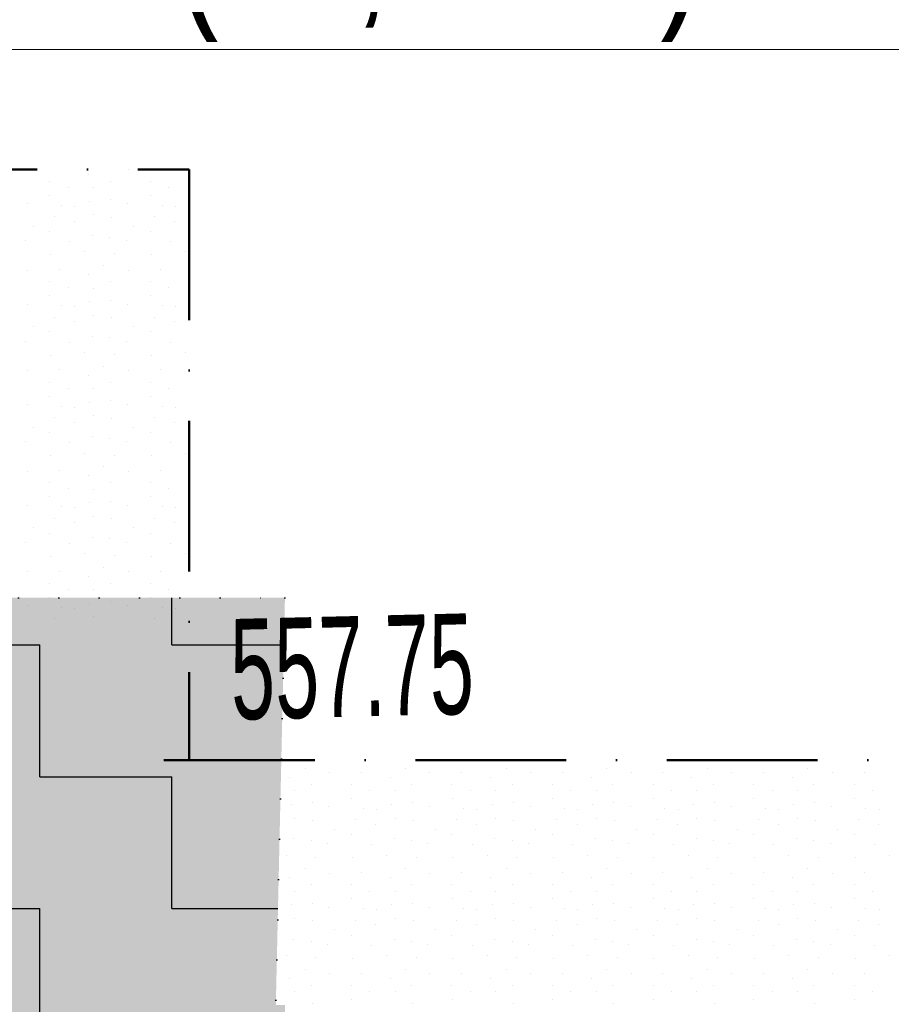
# Model space of a CAD drawing. Header units: millimetres. Extents: x -211955 to 157391, y -241491 to 94238.
# Tile 115 of 138: x 16760 to 18494, y -45078 to -43119. Entities that reach past the tile are written whole.
import ezdxf

# ---------------------------------------------------------------- set-up
doc = ezdxf.new("R2010")
doc.units = ezdxf.units.MM
doc.header["$PDMODE"] = 65
doc.linetypes.add('Cerchovana_1', pattern=[500, 300, -100, 0, -100])
doc.linetypes.add('Teckovana 0.5x_2', pattern=[80, 0, -80])
for name, color, linetype, lineweight in [('XR$1$PODKLAD_1', 7, 'Continuous', 25), ('XR$2$PŮDORYS 1.NP - STÁVAJÍCÍ_1', 7, 'Continuous', 25), ('XR$3$SITUACE - BOURÁNÍ_1', 7, 'Continuous', 25), ('XR$4$SITUACE - BOURÁNÍ - KOTY_1', 7, 'Continuous', 25)]:
    doc.layers.add(name, color=color, linetype=linetype, lineweight=lineweight)
doc.styles.add('ARIALNARROW', font='ARIALN.TTF')
doc.dimstyles.new('DIMSTYLE_4', dxfattribs={"dimtxt": 250, "dimasz": 300, "dimexe": 0, "dimexo": 0, "dimgap": 125, "dimtad": 2, "dimlfac": 0.001, "dimrnd": 0.05, "dimzin": 4, "dimdsep": 46, "dimtxsty": 'ARIALNARROW', "dimblk1": 'ALL_ML_STRICH', "dimblk2": 'ALL_ML_STRICH', "dimsah": 1, "dimcen": 0, "dimclrd": 6, "dimclre": 6, "dimclrt": 6, "dimadec": 0, "dimazin": 0, "dimtfac": 1, "dimtdec": 0, "dimtix": 1, "dimtmove": 2, "dimatfit": 3, "dimfxl": 0, "dimtzin": 0, "dimlwd": 0, "dimlwe": 18, "dimarcsym": 0})

# ---------------------------------------------------------------- blocks, each defined once
blk = doc.blocks.new('VZOR_0')
at = {"layer": 'XR$3$SITUACE - BOURÁNÍ_1', "color": 204, "linetype": 'Continuous', "lineweight": 13}
for p, q in [((16776.2, -43417.2), (16776.2, -43417.2)), ((16897.4, -43425.8), (16897.4, -43425.8)), ((16976.2, -43417.2), (16976.2, -43417.2)), ((16820, -43440), (16820, -43440)), ((16940, -43440), (16940, -43440)), ((17020, -43440), (17020, -43440)), ((16820.6, -43468), (16820.6, -43468)), ((16856.8, -43452.4), (16856.8, -43452.4)), ((16906.8, -43453), (16906.8, -43453)), ((17020.6, -43468), (17020.6, -43468)), ((17056.8, -43452.4), (17056.8, -43452.4)), ((16775.4, -43484.6), (16775.4, -43484.6)), ((16843.4, -43487.8), (16843.4, -43487.8)), ((16900, -43480), (16900, -43480)), ((16941.8, -43476.4), (16941.8, -43476.4)), ((16975.4, -43484.6), (16975.4, -43484.6)), ((17043.4, -43487.8), (17043.4, -43487.8)), ((16869.8, -43490), (16869.8, -43490)), ((16907, -43507), (16907, -43507)), ((17069.8, -43490), (17069.8, -43490)), ((16828.8, -43510.4), (16828.8, -43510.4)), ((16868.8, -43519.8), (16868.8, -43519.8)), ((16942.8, -43511.8), (16942.8, -43511.8)), ((17028.8, -43510.4), (17028.8, -43510.4)), ((17068.8, -43519.8), (17068.8, -43519.8)), ((16787, -43529.6), (16787, -43529.6)), ((16820, -43540), (16820, -43540)), ((16987, -43529.6), (16987, -43529.6)), ((17020, -43540), (17020, -43540)), ((16772, -43558.6), (16772, -43558.6)), ((16860, -43560), (16860, -43560)), ((16905.4, -43548.4), (16905.4, -43548.4)), ((16939.8, -43551.8), (16939.8, -43551.8)), ((16972, -43558.6), (16972, -43558.6)), ((17060, -43560), (17060, -43560)), ((16821.8, -43586), (16821.8, -43586)), ((16890.2, -43580.8), (16890.2, -43580.8)), ((16948.8, -43584.8), (16948.8, -43584.8)), ((17021.8, -43586), (17021.8, -43586)), ((17090.2, -43580.8), (17090.2, -43580.8)), ((16776.2, -43617.2), (16776.2, -43617.2)), ((16839.6, -43615.6), (16839.6, -43615.6)), ((16928, -43608.4), (16928, -43608.4)), ((16976.2, -43617.2), (16976.2, -43617.2)), ((17039.6, -43615.6), (17039.6, -43615.6)), ((16820, -43640), (16820, -43640)), ((16897.4, -43625.8), (16897.4, -43625.8)), ((16940, -43640), (16940, -43640)), ((17020, -43640), (17020, -43640)), ((16856.8, -43652.4), (16856.8, -43652.4)), ((16906.8, -43653), (16906.8, -43653)), ((17056.8, -43652.4), (17056.8, -43652.4)), ((16820.6, -43668), (16820.6, -43668)), ((16900, -43680), (16900, -43680)), ((16941.8, -43676.4), (16941.8, -43676.4)), ((17020.6, -43668), (17020.6, -43668)), ((16775.4, -43684.6), (16775.4, -43684.6)), ((16843.4, -43687.8), (16843.4, -43687.8)), ((16869.8, -43690), (16869.8, -43690)), ((16975.4, -43684.6), (16975.4, -43684.6)), ((17043.4, -43687.8), (17043.4, -43687.8)), ((17069.8, -43690), (17069.8, -43690)), ((16828.8, -43710.4), (16828.8, -43710.4)), ((16868.8, -43719.8), (16868.8, -43719.8)), ((16907, -43707), (16907, -43707)), ((16942.8, -43711.8), (16942.8, -43711.8)), ((17028.8, -43710.4), (17028.8, -43710.4)), ((17068.8, -43719.8), (17068.8, -43719.8)), ((16787, -43729.6), (16787, -43729.6)), ((16820, -43740), (16820, -43740)), ((16987, -43729.6), (16987, -43729.6)), ((17020, -43740), (17020, -43740)), ((16772, -43758.6), (16772, -43758.6)), ((16860, -43760), (16860, -43760)), ((16905.4, -43748.4), (16905.4, -43748.4)), ((16939.8, -43751.8), (16939.8, -43751.8)), ((16972, -43758.6), (16972, -43758.6)), ((17060, -43760), (17060, -43760)), ((16890.2, -43780.8), (16890.2, -43780.8)), ((17090.2, -43780.8), (17090.2, -43780.8)), ((16821.8, -43786), (16821.8, -43786)), ((16948.8, -43784.8), (16948.8, -43784.8)), ((17021.8, -43786), (17021.8, -43786)), ((16776.2, -43817.2), (16776.2, -43817.2)), ((16839.6, -43815.6), (16839.6, -43815.6)), ((16928, -43808.4), (16928, -43808.4)), ((16976.2, -43817.2), (16976.2, -43817.2)), ((17039.6, -43815.6), (17039.6, -43815.6)), ((16820, -43840), (16820, -43840)), ((16897.4, -43825.8), (16897.4, -43825.8)), ((16940, -43840), (16940, -43840)), ((17020, -43840), (17020, -43840)), ((16856.8, -43852.4), (16856.8, -43852.4)), ((16906.8, -43853), (16906.8, -43853)), ((17056.8, -43852.4), (17056.8, -43852.4)), ((16820.6, -43868), (16820.6, -43868)), ((16900, -43880), (16900, -43880)), ((16941.8, -43876.4), (16941.8, -43876.4)), ((17020.6, -43868), (17020.6, -43868)), ((16775.4, -43884.6), (16775.4, -43884.6)), ((16843.4, -43887.8), (16843.4, -43887.8)), ((16869.8, -43890), (16869.8, -43890)), ((16975.4, -43884.6), (16975.4, -43884.6)), ((17043.4, -43887.8), (17043.4, -43887.8)), ((17069.8, -43890), (17069.8, -43890)), ((16828.8, -43910.4), (16828.8, -43910.4)), ((16907, -43907), (16907, -43907)), ((16942.8, -43911.8), (16942.8, -43911.8)), ((17028.8, -43910.4), (17028.8, -43910.4)), ((16787, -43929.6), (16787, -43929.6)), ((16868.8, -43919.8), (16868.8, -43919.8)), ((16987, -43929.6), (16987, -43929.6)), ((17068.8, -43919.8), (17068.8, -43919.8)), ((16772, -43958.6), (16772, -43958.6)), ((16820, -43940), (16820, -43940)), ((16905.4, -43948.4), (16905.4, -43948.4)), ((16939.8, -43951.8), (16939.8, -43951.8)), ((16972, -43958.6), (16972, -43958.6)), ((17020, -43940), (17020, -43940)), ((16860, -43960), (16860, -43960)), ((17060, -43960), (17060, -43960)), ((16821.8, -43986), (16821.8, -43986)), ((16890.2, -43980.8), (16890.2, -43980.8)), ((16948.8, -43984.8), (16948.8, -43984.8)), ((17021.8, -43986), (17021.8, -43986)), ((17090.2, -43980.8), (17090.2, -43980.8)), ((16776.2, -44017.2), (16776.2, -44017.2)), ((16839.6, -44015.6), (16839.6, -44015.6)), ((16928, -44008.4), (16928, -44008.4)), ((16976.2, -44017.2), (16976.2, -44017.2)), ((17039.6, -44015.6), (17039.6, -44015.6)), ((16897.4, -44025.8), (16897.4, -44025.8)), ((16820, -44040), (16820, -44040)), ((16856.8, -44052.4), (16856.8, -44052.4)), ((16906.8, -44053), (16906.8, -44053)), ((16940, -44040), (16940, -44040)), ((17020, -44040), (17020, -44040)), ((17056.8, -44052.4), (17056.8, -44052.4)), ((16820.6, -44068), (16820.6, -44068)), ((17020.6, -44068), (17020.6, -44068)), ((16775.4, -44084.6), (16775.4, -44084.6)), ((16843.4, -44087.8), (16843.4, -44087.8)), ((16869.8, -44090), (16869.8, -44090)), ((16900, -44080), (16900, -44080)), ((16941.8, -44076.4), (16941.8, -44076.4)), ((16975.4, -44084.6), (16975.4, -44084.6)), ((17043.4, -44087.8), (17043.4, -44087.8)), ((17069.8, -44090), (17069.8, -44090)), ((16828.8, -44110.4), (16828.8, -44110.4)), ((16907, -44107), (16907, -44107)), ((16942.8, -44111.8), (16942.8, -44111.8)), ((17028.8, -44110.4), (17028.8, -44110.4)), ((16787, -44129.6), (16787, -44129.6)), ((16868.8, -44119.8), (16868.8, -44119.8)), ((16987, -44129.6), (16987, -44129.6)), ((17068.8, -44119.8), (17068.8, -44119.8)), ((16820, -44140), (16820, -44140)), ((16905.4, -44148.4), (16905.4, -44148.4)), ((16939.8, -44151.8), (16939.8, -44151.8)), ((17020, -44140), (17020, -44140)), ((16772, -44158.6), (16772, -44158.6)), ((16860, -44160), (16860, -44160)), ((16972, -44158.6), (16972, -44158.6)), ((17060, -44160), (17060, -44160)), ((16821.8, -44186), (16821.8, -44186)), ((16890.2, -44180.8), (16890.2, -44180.8)), ((16948.8, -44184.8), (16948.8, -44184.8)), ((17021.8, -44186), (17021.8, -44186)), ((17090.2, -44180.8), (17090.2, -44180.8)), ((16928, -44208.4), (16928, -44208.4)), ((16776.2, -44217.2), (16776.2, -44217.2)), ((16839.6, -44215.6), (16839.6, -44215.6)), ((16897.4, -44225.8), (16897.4, -44225.8)), ((16976.2, -44217.2), (16976.2, -44217.2)), ((17039.6, -44215.6), (17039.6, -44215.6)), ((16820, -44240), (16820, -44240)), ((16856.8, -44252.4), (16856.8, -44252.4)), ((16940, -44240), (16940, -44240)), ((17020, -44240), (17020, -44240)), ((17056.8, -44252.4), (17056.8, -44252.4)), ((16820.6, -44268), (16820.6, -44268)), ((16906.8, -44253), (16906.8, -44253)), ((17020.6, -44268), (17020.6, -44268)), ((16775.4, -44284.6), (16775.4, -44284.6)), ((16843.4, -44287.8), (16843.4, -44287.8)), ((16869.8, -44290), (16869.8, -44290)), ((16900, -44280), (16900, -44280)), ((16941.8, -44276.4), (16941.8, -44276.4)), ((16975.4, -44284.6), (16975.4, -44284.6)), ((17043.4, -44287.8), (17043.4, -44287.8)), ((17069.8, -44290), (17069.8, -44290)), ((16828.8, -44310.4), (16828.8, -44310.4)), ((16907, -44307), (16907, -44307)), ((17028.8, -44310.4), (17028.8, -44310.4)), ((17328, -44608.4), (17328, -44608.4)), ((17376.2, -44617.2), (17376.2, -44617.2)), ((17439.6, -44615.6), (17439.6, -44615.6)), ((17528, -44608.4), (17528, -44608.4)), ((17576.2, -44617.2), (17576.2, -44617.2)), ((17639.6, -44615.6), (17639.6, -44615.6)), ((17728, -44608.4), (17728, -44608.4)), ((17776.2, -44617.2), (17776.2, -44617.2)), ((17839.6, -44615.6), (17839.6, -44615.6)), ((17928, -44608.4), (17928, -44608.4)), ((17976.2, -44617.2), (17976.2, -44617.2)), ((18039.6, -44615.6), (18039.6, -44615.6)), ((18128, -44608.4), (18128, -44608.4)), ((18176.2, -44617.2), (18176.2, -44617.2)), ((18239.6, -44615.6), (18239.6, -44615.6)), ((18328, -44608.4), (18328, -44608.4)), ((18376.2, -44617.2), (18376.2, -44617.2)), ((18439.6, -44615.6), (18439.6, -44615.6)), ((17297.4, -44625.8), (17297.4, -44625.8)), ((17340, -44640), (17340, -44640)), ((17420, -44640), (17420, -44640)), ((17497.4, -44625.8), (17497.4, -44625.8)), ((17540, -44640), (17540, -44640)), ((17620, -44640), (17620, -44640)), ((17697.4, -44625.8), (17697.4, -44625.8)), ((17740, -44640), (17740, -44640)), ((17820, -44640), (17820, -44640)), ((17897.4, -44625.8), (17897.4, -44625.8)), ((17940, -44640), (17940, -44640)), ((18020, -44640), (18020, -44640)), ((18097.4, -44625.8), (18097.4, -44625.8)), ((18140, -44640), (18140, -44640)), ((18220, -44640), (18220, -44640)), ((18297.4, -44625.8), (18297.4, -44625.8)), ((18340, -44640), (18340, -44640)), ((18420, -44640), (18420, -44640)), ((17306.8, -44653), (17306.8, -44653)), ((17456.8, -44652.4), (17456.8, -44652.4)), ((17506.8, -44653), (17506.8, -44653)), ((17656.8, -44652.4), (17656.8, -44652.4)), ((17706.8, -44653), (17706.8, -44653)), ((17856.8, -44652.4), (17856.8, -44652.4)), ((17906.8, -44653), (17906.8, -44653)), ((18056.8, -44652.4), (18056.8, -44652.4)), ((18106.8, -44653), (18106.8, -44653)), ((18256.8, -44652.4), (18256.8, -44652.4)), ((18306.8, -44653), (18306.8, -44653)), ((18456.8, -44652.4), (18456.8, -44652.4)), ((17300, -44680), (17300, -44680)), ((17341.8, -44676.4), (17341.8, -44676.4)), ((17420.6, -44668), (17420.6, -44668)), ((17500, -44680), (17500, -44680)), ((17541.8, -44676.4), (17541.8, -44676.4)), ((17620.6, -44668), (17620.6, -44668)), ((17700, -44680), (17700, -44680)), ((17741.8, -44676.4), (17741.8, -44676.4)), ((17820.6, -44668), (17820.6, -44668)), ((17900, -44680), (17900, -44680)), ((17941.8, -44676.4), (17941.8, -44676.4)), ((18020.6, -44668), (18020.6, -44668)), ((18100, -44680), (18100, -44680)), ((18141.8, -44676.4), (18141.8, -44676.4)), ((18220.6, -44668), (18220.6, -44668)), ((18300, -44680), (18300, -44680)), ((18341.8, -44676.4), (18341.8, -44676.4)), ((18420.6, -44668), (18420.6, -44668)), ((17375.4, -44684.6), (17375.4, -44684.6)), ((17443.4, -44687.8), (17443.4, -44687.8)), ((17469.8, -44690), (17469.8, -44690)), ((17575.4, -44684.6), (17575.4, -44684.6)), ((17643.4, -44687.8), (17643.4, -44687.8)), ((17669.8, -44690), (17669.8, -44690)), ((17775.4, -44684.6), (17775.4, -44684.6)), ((17843.4, -44687.8), (17843.4, -44687.8)), ((17869.8, -44690), (17869.8, -44690)), ((17975.4, -44684.6), (17975.4, -44684.6)), ((18043.4, -44687.8), (18043.4, -44687.8)), ((18069.8, -44690), (18069.8, -44690)), ((18175.4, -44684.6), (18175.4, -44684.6)), ((18243.4, -44687.8), (18243.4, -44687.8)), ((18269.8, -44690), (18269.8, -44690)), ((18375.4, -44684.6), (18375.4, -44684.6)), ((18443.4, -44687.8), (18443.4, -44687.8)), ((18469.8, -44690), (18469.8, -44690)), ((17307, -44707), (17307, -44707)), ((17342.8, -44711.8), (17342.8, -44711.8)), ((17428.8, -44710.4), (17428.8, -44710.4)), ((17468.8, -44719.8), (17468.8, -44719.8)), ((17507, -44707), (17507, -44707)), ((17542.8, -44711.8), (17542.8, -44711.8)), ((17628.8, -44710.4), (17628.8, -44710.4)), ((17668.8, -44719.8), (17668.8, -44719.8)), ((17707, -44707), (17707, -44707)), ((17742.8, -44711.8), (17742.8, -44711.8)), ((17828.8, -44710.4), (17828.8, -44710.4)), ((17868.8, -44719.8), (17868.8, -44719.8)), ((17907, -44707), (17907, -44707)), ((17942.8, -44711.8), (17942.8, -44711.8)), ((18028.8, -44710.4), (18028.8, -44710.4)), ((18068.8, -44719.8), (18068.8, -44719.8)), ((18107, -44707), (18107, -44707)), ((18142.8, -44711.8), (18142.8, -44711.8)), ((18228.8, -44710.4), (18228.8, -44710.4)), ((18268.8, -44719.8), (18268.8, -44719.8)), ((18307, -44707), (18307, -44707)), ((18342.8, -44711.8), (18342.8, -44711.8)), ((18428.8, -44710.4), (18428.8, -44710.4)), ((18468.8, -44719.8), (18468.8, -44719.8)), ((17387, -44729.6), (17387, -44729.6)), ((17420, -44740), (17420, -44740)), ((17587, -44729.6), (17587, -44729.6)), ((17620, -44740), (17620, -44740)), ((17787, -44729.6), (17787, -44729.6)), ((17820, -44740), (17820, -44740)), ((17987, -44729.6), (17987, -44729.6)), ((18020, -44740), (18020, -44740)), ((18187, -44729.6), (18187, -44729.6)), ((18220, -44740), (18220, -44740)), ((18387, -44729.6), (18387, -44729.6)), ((18420, -44740), (18420, -44740)), ((17305.4, -44748.4), (17305.4, -44748.4)), ((17339.8, -44751.8), (17339.8, -44751.8)), ((17372, -44758.6), (17372, -44758.6)), ((17460, -44760), (17460, -44760)), ((17505.4, -44748.4), (17505.4, -44748.4)), ((17539.8, -44751.8), (17539.8, -44751.8)), ((17572, -44758.6), (17572, -44758.6)), ((17660, -44760), (17660, -44760)), ((17705.4, -44748.4), (17705.4, -44748.4)), ((17739.8, -44751.8), (17739.8, -44751.8)), ((17772, -44758.6), (17772, -44758.6)), ((17860, -44760), (17860, -44760)), ((17905.4, -44748.4), (17905.4, -44748.4)), ((17939.8, -44751.8), (17939.8, -44751.8)), ((17972, -44758.6), (17972, -44758.6)), ((18060, -44760), (18060, -44760)), ((18105.4, -44748.4), (18105.4, -44748.4)), ((18139.8, -44751.8), (18139.8, -44751.8)), ((18172, -44758.6), (18172, -44758.6)), ((18260, -44760), (18260, -44760)), ((18305.4, -44748.4), (18305.4, -44748.4)), ((18339.8, -44751.8), (18339.8, -44751.8)), ((18372, -44758.6), (18372, -44758.6)), ((18460, -44760), (18460, -44760)), ((17290.2, -44780.8), (17290.2, -44780.8)), ((17490.2, -44780.8), (17490.2, -44780.8)), ((17690.2, -44780.8), (17690.2, -44780.8)), ((17890.2, -44780.8), (17890.2, -44780.8)), ((18090.2, -44780.8), (18090.2, -44780.8)), ((18290.2, -44780.8), (18290.2, -44780.8)), ((18490.2, -44780.8), (18490.2, -44780.8)), ((17348.8, -44784.8), (17348.8, -44784.8)), ((17421.8, -44786), (17421.8, -44786)), ((17548.8, -44784.8), (17548.8, -44784.8)), ((17621.8, -44786), (17621.8, -44786)), ((17748.8, -44784.8), (17748.8, -44784.8)), ((17821.8, -44786), (17821.8, -44786)), ((17948.8, -44784.8), (17948.8, -44784.8)), ((18021.8, -44786), (18021.8, -44786)), ((18148.8, -44784.8), (18148.8, -44784.8)), ((18221.8, -44786), (18221.8, -44786)), ((18348.8, -44784.8), (18348.8, -44784.8)), ((18421.8, -44786), (18421.8, -44786)), ((17328, -44808.4), (17328, -44808.4)), ((17376.2, -44817.2), (17376.2, -44817.2)), ((17439.6, -44815.6), (17439.6, -44815.6)), ((17528, -44808.4), (17528, -44808.4)), ((17576.2, -44817.2), (17576.2, -44817.2)), ((17639.6, -44815.6), (17639.6, -44815.6)), ((17728, -44808.4), (17728, -44808.4)), ((17776.2, -44817.2), (17776.2, -44817.2)), ((17839.6, -44815.6), (17839.6, -44815.6)), ((17928, -44808.4), (17928, -44808.4)), ((17976.2, -44817.2), (17976.2, -44817.2)), ((18039.6, -44815.6), (18039.6, -44815.6)), ((18128, -44808.4), (18128, -44808.4)), ((18176.2, -44817.2), (18176.2, -44817.2)), ((18239.6, -44815.6), (18239.6, -44815.6)), ((18328, -44808.4), (18328, -44808.4)), ((18376.2, -44817.2), (18376.2, -44817.2)), ((18439.6, -44815.6), (18439.6, -44815.6)), ((17297.4, -44825.8), (17297.4, -44825.8)), ((17340, -44840), (17340, -44840)), ((17420, -44840), (17420, -44840)), ((17497.4, -44825.8), (17497.4, -44825.8)), ((17540, -44840), (17540, -44840)), ((17620, -44840), (17620, -44840)), ((17697.4, -44825.8), (17697.4, -44825.8)), ((17740, -44840), (17740, -44840)), ((17820, -44840), (17820, -44840)), ((17897.4, -44825.8), (17897.4, -44825.8)), ((17940, -44840), (17940, -44840)), ((18020, -44840), (18020, -44840)), ((18097.4, -44825.8), (18097.4, -44825.8)), ((18140, -44840), (18140, -44840)), ((18220, -44840), (18220, -44840)), ((18297.4, -44825.8), (18297.4, -44825.8)), ((18340, -44840), (18340, -44840)), ((18420, -44840), (18420, -44840)), ((17306.8, -44853), (17306.8, -44853)), ((17456.8, -44852.4), (17456.8, -44852.4)), ((17506.8, -44853), (17506.8, -44853)), ((17656.8, -44852.4), (17656.8, -44852.4)), ((17706.8, -44853), (17706.8, -44853)), ((17856.8, -44852.4), (17856.8, -44852.4)), ((17906.8, -44853), (17906.8, -44853)), ((18056.8, -44852.4), (18056.8, -44852.4)), ((18106.8, -44853), (18106.8, -44853)), ((18256.8, -44852.4), (18256.8, -44852.4)), ((18306.8, -44853), (18306.8, -44853)), ((18456.8, -44852.4), (18456.8, -44852.4)), ((17341.8, -44876.4), (17341.8, -44876.4)), ((17420.6, -44868), (17420.6, -44868)), ((17541.8, -44876.4), (17541.8, -44876.4)), ((17620.6, -44868), (17620.6, -44868)), ((17741.8, -44876.4), (17741.8, -44876.4)), ((17820.6, -44868), (17820.6, -44868)), ((17941.8, -44876.4), (17941.8, -44876.4)), ((18020.6, -44868), (18020.6, -44868)), ((18141.8, -44876.4), (18141.8, -44876.4)), ((18220.6, -44868), (18220.6, -44868)), ((18341.8, -44876.4), (18341.8, -44876.4)), ((18420.6, -44868), (18420.6, -44868)), ((17300, -44880), (17300, -44880)), ((17375.4, -44884.6), (17375.4, -44884.6)), ((17443.4, -44887.8), (17443.4, -44887.8)), ((17469.8, -44890), (17469.8, -44890)), ((17500, -44880), (17500, -44880)), ((17575.4, -44884.6), (17575.4, -44884.6)), ((17643.4, -44887.8), (17643.4, -44887.8)), ((17669.8, -44890), (17669.8, -44890)), ((17700, -44880), (17700, -44880)), ((17775.4, -44884.6), (17775.4, -44884.6)), ((17843.4, -44887.8), (17843.4, -44887.8)), ((17869.8, -44890), (17869.8, -44890)), ((17900, -44880), (17900, -44880)), ((17975.4, -44884.6), (17975.4, -44884.6)), ((18043.4, -44887.8), (18043.4, -44887.8)), ((18069.8, -44890), (18069.8, -44890)), ((18100, -44880), (18100, -44880)), ((18175.4, -44884.6), (18175.4, -44884.6)), ((18243.4, -44887.8), (18243.4, -44887.8)), ((18269.8, -44890), (18269.8, -44890)), ((18300, -44880), (18300, -44880)), ((18375.4, -44884.6), (18375.4, -44884.6)), ((18443.4, -44887.8), (18443.4, -44887.8)), ((18469.8, -44890), (18469.8, -44890)), ((17307, -44907), (17307, -44907)), ((17342.8, -44911.8), (17342.8, -44911.8)), ((17428.8, -44910.4), (17428.8, -44910.4)), ((17507, -44907), (17507, -44907)), ((17542.8, -44911.8), (17542.8, -44911.8)), ((17628.8, -44910.4), (17628.8, -44910.4)), ((17707, -44907), (17707, -44907)), ((17742.8, -44911.8), (17742.8, -44911.8)), ((17828.8, -44910.4), (17828.8, -44910.4)), ((17907, -44907), (17907, -44907)), ((17942.8, -44911.8), (17942.8, -44911.8)), ((18028.8, -44910.4), (18028.8, -44910.4)), ((18107, -44907), (18107, -44907)), ((18142.8, -44911.8), (18142.8, -44911.8)), ((18228.8, -44910.4), (18228.8, -44910.4)), ((18307, -44907), (18307, -44907)), ((18342.8, -44911.8), (18342.8, -44911.8)), ((18428.8, -44910.4), (18428.8, -44910.4)), ((17387, -44929.6), (17387, -44929.6)), ((17468.8, -44919.8), (17468.8, -44919.8)), ((17587, -44929.6), (17587, -44929.6)), ((17668.8, -44919.8), (17668.8, -44919.8)), ((17787, -44929.6), (17787, -44929.6)), ((17868.8, -44919.8), (17868.8, -44919.8)), ((17987, -44929.6), (17987, -44929.6)), ((18068.8, -44919.8), (18068.8, -44919.8)), ((18187, -44929.6), (18187, -44929.6)), ((18268.8, -44919.8), (18268.8, -44919.8)), ((18387, -44929.6), (18387, -44929.6)), ((18468.8, -44919.8), (18468.8, -44919.8)), ((17305.4, -44948.4), (17305.4, -44948.4)), ((17339.8, -44951.8), (17339.8, -44951.8)), ((17420, -44940), (17420, -44940)), ((17505.4, -44948.4), (17505.4, -44948.4)), ((17539.8, -44951.8), (17539.8, -44951.8)), ((17620, -44940), (17620, -44940)), ((17705.4, -44948.4), (17705.4, -44948.4)), ((17739.8, -44951.8), (17739.8, -44951.8)), ((17820, -44940), (17820, -44940)), ((17905.4, -44948.4), (17905.4, -44948.4)), ((17939.8, -44951.8), (17939.8, -44951.8)), ((18020, -44940), (18020, -44940)), ((18105.4, -44948.4), (18105.4, -44948.4)), ((18139.8, -44951.8), (18139.8, -44951.8)), ((18220, -44940), (18220, -44940)), ((18305.4, -44948.4), (18305.4, -44948.4)), ((18339.8, -44951.8), (18339.8, -44951.8)), ((18420, -44940), (18420, -44940)), ((17372, -44958.6), (17372, -44958.6)), ((17460, -44960), (17460, -44960)), ((17572, -44958.6), (17572, -44958.6)), ((17660, -44960), (17660, -44960)), ((17772, -44958.6), (17772, -44958.6)), ((17860, -44960), (17860, -44960)), ((17972, -44958.6), (17972, -44958.6)), ((18060, -44960), (18060, -44960)), ((18172, -44958.6), (18172, -44958.6)), ((18260, -44960), (18260, -44960)), ((18372, -44958.6), (18372, -44958.6)), ((18460, -44960), (18460, -44960)), ((17290.2, -44980.8), (17290.2, -44980.8)), ((17348.8, -44984.8), (17348.8, -44984.8)), ((17421.8, -44986), (17421.8, -44986)), ((17490.2, -44980.8), (17490.2, -44980.8)), ((17548.8, -44984.8), (17548.8, -44984.8)), ((17621.8, -44986), (17621.8, -44986)), ((17690.2, -44980.8), (17690.2, -44980.8)), ((17748.8, -44984.8), (17748.8, -44984.8)), ((17821.8, -44986), (17821.8, -44986)), ((17890.2, -44980.8), (17890.2, -44980.8)), ((17948.8, -44984.8), (17948.8, -44984.8)), ((18021.8, -44986), (18021.8, -44986)), ((18090.2, -44980.8), (18090.2, -44980.8)), ((18148.8, -44984.8), (18148.8, -44984.8)), ((18221.8, -44986), (18221.8, -44986)), ((18290.2, -44980.8), (18290.2, -44980.8)), ((18348.8, -44984.8), (18348.8, -44984.8)), ((18421.8, -44986), (18421.8, -44986)), ((18490.2, -44980.8), (18490.2, -44980.8)), ((17328, -45008.4), (17328, -45008.4)), ((17439.6, -45015.6), (17439.6, -45015.6)), ((17528, -45008.4), (17528, -45008.4)), ((17639.6, -45015.6), (17639.6, -45015.6)), ((17728, -45008.4), (17728, -45008.4)), ((17839.6, -45015.6), (17839.6, -45015.6)), ((17928, -45008.4), (17928, -45008.4)), ((18039.6, -45015.6), (18039.6, -45015.6)), ((18128, -45008.4), (18128, -45008.4)), ((18239.6, -45015.6), (18239.6, -45015.6)), ((18328, -45008.4), (18328, -45008.4)), ((18439.6, -45015.6), (18439.6, -45015.6)), ((17297.4, -45025.8), (17297.4, -45025.8)), ((17376.2, -45017.2), (17376.2, -45017.2)), ((17497.4, -45025.8), (17497.4, -45025.8)), ((17576.2, -45017.2), (17576.2, -45017.2)), ((17697.4, -45025.8), (17697.4, -45025.8)), ((17776.2, -45017.2), (17776.2, -45017.2)), ((17897.4, -45025.8), (17897.4, -45025.8)), ((17976.2, -45017.2), (17976.2, -45017.2)), ((18097.4, -45025.8), (18097.4, -45025.8)), ((18176.2, -45017.2), (18176.2, -45017.2)), ((18297.4, -45025.8), (18297.4, -45025.8)), ((18376.2, -45017.2), (18376.2, -45017.2)), ((17306.8, -45053), (17306.8, -45053)), ((17340, -45040), (17340, -45040)), ((17420, -45040), (17420, -45040)), ((17456.8, -45052.4), (17456.8, -45052.4)), ((17506.8, -45053), (17506.8, -45053)), ((17540, -45040), (17540, -45040)), ((17620, -45040), (17620, -45040)), ((17656.8, -45052.4), (17656.8, -45052.4)), ((17706.8, -45053), (17706.8, -45053)), ((17740, -45040), (17740, -45040)), ((17820, -45040), (17820, -45040)), ((17856.8, -45052.4), (17856.8, -45052.4)), ((17906.8, -45053), (17906.8, -45053)), ((17940, -45040), (17940, -45040)), ((18020, -45040), (18020, -45040)), ((18056.8, -45052.4), (18056.8, -45052.4)), ((18106.8, -45053), (18106.8, -45053)), ((18140, -45040), (18140, -45040)), ((18220, -45040), (18220, -45040)), ((18256.8, -45052.4), (18256.8, -45052.4)), ((18306.8, -45053), (18306.8, -45053)), ((18340, -45040), (18340, -45040)), ((18420, -45040), (18420, -45040)), ((18456.8, -45052.4), (18456.8, -45052.4)), ((17420.6, -45068), (17420.6, -45068)), ((17620.6, -45068), (17620.6, -45068)), ((17820.6, -45068), (17820.6, -45068)), ((18020.6, -45068), (18020.6, -45068)), ((18220.6, -45068), (18220.6, -45068)), ((18420.6, -45068), (18420.6, -45068)), ((17341.8, -45076.4), (17341.8, -45076.4)), ((17541.8, -45076.4), (17541.8, -45076.4)), ((17741.8, -45076.4), (17741.8, -45076.4)), ((17941.8, -45076.4), (17941.8, -45076.4)), ((18141.8, -45076.4), (18141.8, -45076.4)), ((18341.8, -45076.4), (18341.8, -45076.4))]:
    blk.add_line(p, q, dxfattribs=at)
blk = doc.blocks.new('ALL_ML_STRICH')
at = {"color": 0, "linetype": 'ByBlock', "lineweight": -2}
for p, q in [((0, -0.5), (0, 0.5)), ((-0.3, -0.3), (0.3, 0.3)), ((-1, 0), (0.5, 0))]:
    blk.add_line(p, q, dxfattribs=at)
blk = doc.blocks.new('*D26')
at = {"layer": 'DEFPOINTS', "color": 6, "linetype": 'Continuous', "lineweight": 18}
for p in [(2337, -40830.5), (17287.9, -44268.6), (2337, -44273.9)]:
    blk.add_point(p, dxfattribs=at)
at = {"layer": 'XR$4$SITUACE - BOURÁNÍ - KOTY_1', "color": 6, "linetype": 'Continuous', "lineweight": -2}
for p, q in [((2337, -42909.7), (2337, -40830.5)), ((2337, -40830.5), (17287.9, -40830.5)), ((17287.9, -42284.5), (17287.9, -40830.5))]:
    blk.add_line(p, q, dxfattribs=at)
at = {"layer": 'XR$4$SITUACE - BOURÁNÍ - KOTY_1', "color": 6, "linetype": 'Continuous', "lineweight": 18, "xscale": 300, "yscale": 300, "zscale": 300, "rotation": 180}
blk.add_blockref('ALL_ML_STRICH', (2337, -40830.5), dxfattribs=at)
at = {"layer": 'XR$4$SITUACE - BOURÁNÍ - KOTY_1', "color": 6, "linetype": 'Continuous', "lineweight": 18, "xscale": 300, "yscale": 300, "zscale": 300}
blk.add_blockref('ALL_ML_STRICH', (17287.9, -40830.5), dxfattribs=at)
at = {"layer": 'XR$4$SITUACE - BOURÁNÍ - KOTY_1', "color": 6, "linetype": 'Continuous', "lineweight": 18, "insert": (9847.5, -40605.5), "char_height": 250, "width": 1014.286, "attachment_point": 5, "style": 'ARIALNARROW'}
blk.add_mtext('\\W0.81;\\A1;{14.95}', dxfattribs=at)
blk = doc.blocks.new('*D27')
at = {"layer": 'DEFPOINTS', "color": 6, "linetype": 'Continuous', "lineweight": 18}
for p in [(17287.9, -40830.5), (17287.9, -44268.6), (23652, -45578.9)]:
    blk.add_point(p, dxfattribs=at)
at = {"layer": 'XR$4$SITUACE - BOURÁNÍ - KOTY_1', "color": 6, "linetype": 'Continuous', "lineweight": -2}
for p, q in [((17287.9, -42284.5), (17287.9, -40830.5)), ((17287.9, -40830.5), (23652, -40830.5)), ((23652, -43952.4), (23652, -40830.5))]:
    blk.add_line(p, q, dxfattribs=at)
at = {"layer": 'XR$4$SITUACE - BOURÁNÍ - KOTY_1', "color": 6, "linetype": 'Continuous', "lineweight": 18, "xscale": 300, "yscale": 300, "zscale": 300, "rotation": 180}
blk.add_blockref('ALL_ML_STRICH', (17287.9, -40830.5), dxfattribs=at)
at = {"layer": 'XR$4$SITUACE - BOURÁNÍ - KOTY_1', "color": 6, "linetype": 'Continuous', "lineweight": 18, "xscale": 300, "yscale": 300, "zscale": 300}
blk.add_blockref('ALL_ML_STRICH', (23652, -40830.5), dxfattribs=at)
at = {"layer": 'XR$4$SITUACE - BOURÁNÍ - KOTY_1', "color": 6, "linetype": 'Continuous', "lineweight": 18, "insert": (20514, -40605.5), "char_height": 250, "width": 811.429, "attachment_point": 5, "style": 'ARIALNARROW'}
blk.add_mtext('\\W0.81;\\A1;{6.35}', dxfattribs=at)

msp = doc.modelspace()

# ---------------------------------------------------------------- hatches: boundary and pattern name
at = {"layer": 'XR$3$SITUACE - BOURÁNÍ_1', "linetype": 'Continuous', "lineweight": 25}
msp.add_hatch(color=254, dxfattribs=at).paths.add_polyline_path([(17269.793, -45078.892), (17287.921, -44268.626), (6723.133, -44268.692), (2404.54, -44310.658), (2337.017, -44311.482), (2337.017, -46363.086), (6004.803, -46360.412), (6004.149, -46763.892), (6003.608, -47264.086), (17222.017, -47263.892), (17222.017, -45578.892), (17288.119, -45578.892), (17288.044, -45078.892)], flags=0)
h = msp.add_hatch(dxfattribs=at)
h.set_pattern_fill('VZOR', scale=262.5, style=0, pattern_type=2)
h.set_pattern_definition([(0, (525, 525), (262.5, 262.5), [262.5, -262.5]), (90, (525, 525), (-262.5, 262.5), [262.5, -262.5])])
h.paths.add_polyline_path([(17269.793, -45078.892), (17287.921, -44268.626), (6723.133, -44268.692), (2404.54, -44310.658), (2337.017, -44311.482), (2337.017, -46363.086), (6004.803, -46360.412), (6004.149, -46763.892), (6003.608, -47264.086), (17222.017, -47263.892), (17222.017, -45578.892), (17288.119, -45578.892), (17288.044, -45078.892)], flags=0)

# ---------------------------------------------------------------- linework, layer by layer
at = {"layer": 'XR$2$PŮDORYS 1.NP - STÁVAJÍCÍ_1', "color": 7, "linetype": 'Continuous', "lineweight": 13}
msp.add_line((19482.017, -43178.198), (13330.914, -43178.198), dxfattribs=at)
at = {"layer": 'XR$2$PŮDORYS 1.NP - STÁVAJÍCÍ_1', "color": 7, "linetype": 'Teckovana 0.5x_2', "lineweight": 25}
for p, q in [((5704.537, -44270.378), (17287.921, -44268.626)), ((17287.921, -44268.626), (17263.962, -45339.526))]:
    msp.add_line(p, q, dxfattribs=at)
at = {"layer": 'XR$3$SITUACE - BOURÁNÍ_1', "color": 204, "linetype": 'Cerchovana_1', "lineweight": 50}
for p, q in [((-7.849, -43416.677), (17097.151, -43416.677)), ((17097.151, -43416.677), (17097.151, -44591.677)), ((17047.151, -44591.677), (24487.151, -44591.677))]:
    msp.add_line(p, q, dxfattribs=at)

# ---------------------------------------------------------------- block references
at = {"layer": 'XR$3$SITUACE - BOURÁNÍ_1', "color": 204, "linetype": 'Continuous', "lineweight": 13}
msp.add_blockref('VZOR_0', (0, 0), dxfattribs=at)

# ---------------------------------------------------------------- texts
at = {"layer": 'XR$1$PODKLAD_1', "color": 12, "linetype": 'Continuous', "lineweight": 18, "insert": (17421.32, -44406.756), "char_height": 200, "width": 554.70854, "attachment_point": 5, "rotation": 1.393783, "style": 'ARIALNARROW'}
msp.add_mtext('\\W0.69;557.75', dxfattribs=at)
at = {"layer": 'XR$3$SITUACE - BOURÁNÍ_1', "color": 7, "linetype": 'Continuous', "lineweight": 25, "insert": (13330.914, -42461.531), "char_height": 250, "width": 7211.51306, "attachment_point": 1, "line_spacing_factor": 0.903614, "style": 'ARIALNARROW'}
msp.add_mtext('\\W0.89;OCELOVÝ PŘÍSTŘEŠEK BUDE ODSTRANĚN, vč. ZÁKLADŮ\\P- orientační rozměr 10x2,7x2,5m (dl., š. v.)', dxfattribs=at)

# ---------------------------------------------------------------- dimensions: what is measured, and where the dimension line sits
at = {"layer": 'XR$4$SITUACE - BOURÁNÍ - KOTY_1', "color": 6, "linetype": 'Continuous', "lineweight": 18}
for base, p1, p2, picture, middle in [((17287.921, -40830.484), (2337.017, -42909.717), (17287.921, -42284.477), '*D26', (9847.469, -40605.484)), ((23652.017, -40830.484), (17287.921, -42284.477), (23652.017, -43952.426), '*D27', (20513.969, -40605.484))]:
    dim = msp.add_linear_dim(base=base, p1=p1, p2=p2, dimstyle='DIMSTYLE_4', override={"dimpost": '<>', "dimclrd": 6, "dimclre": 6, "dimclrt": 6, "dimlwd": 0, "dimlwe": 18}, dxfattribs=at)
    dim.commit()
    dim.dimension.update_dxf_attribs({"geometry": picture, "text_midpoint": middle, "dimtype": 160})

doc.saveas('drawing.dxf')
